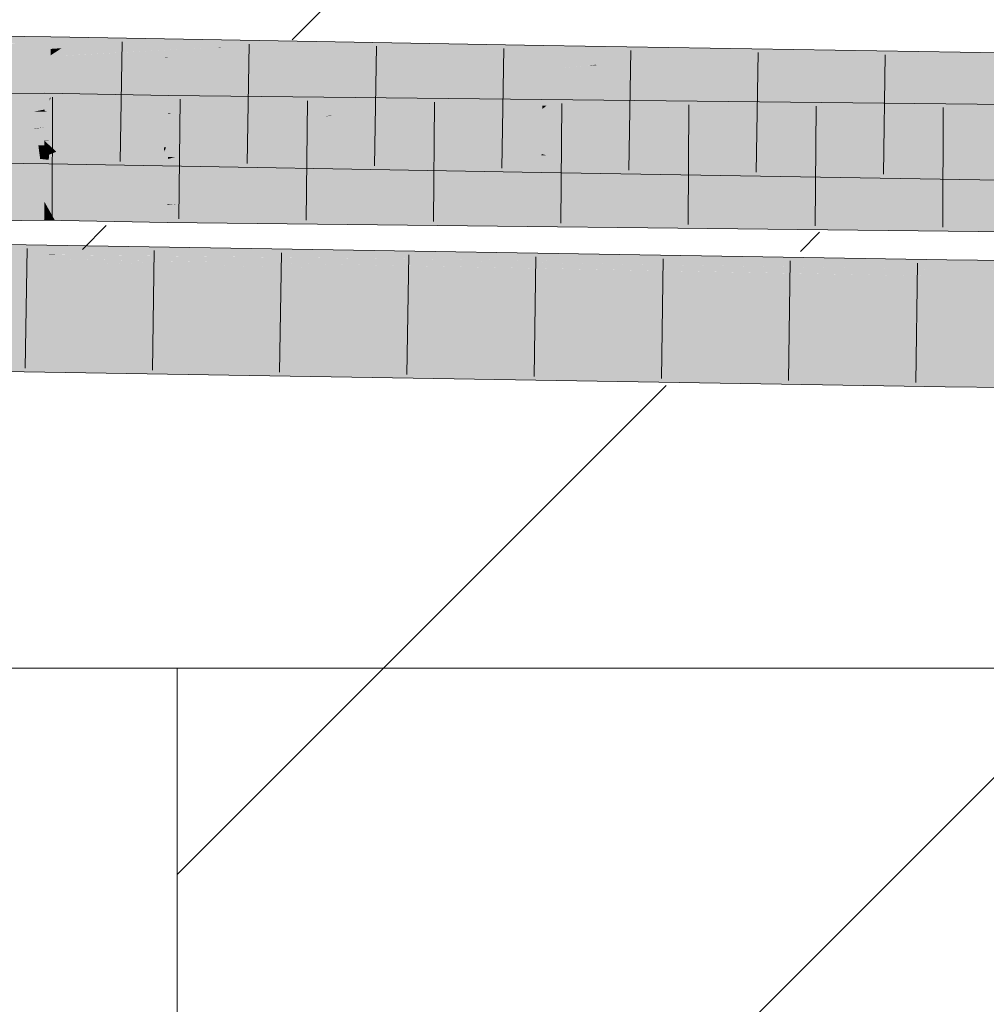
# Model space of a CAD drawing. Extents: x -620 to 300, y 62 to 1107.
# Tile 198 of 256: x 213.6 to 215.5, y 723.04 to 724.97. Entities that reach past the tile are written whole.
import ezdxf
from ezdxf.lldxf.tags import DXFTag

# ---------------------------------------------------------------- set-up
doc = ezdxf.new("R2010")
doc.units = 0
doc.layers.get('0').update_dxf_attribs({"lineweight": 35})
doc.layers.add('E_Detail_Linie_Text_Bem', color=7, linetype='Continuous', lineweight=13)
for name, color, linetype, lineweight, true_color in [('E_Detail_Wandschraffur', 7, 'Continuous', 5, 0xc0c0c0), ('E_Leerrohr 25-A06G9G0X8I', 7, 'Continuous', 9, 0xff8000), ('E_Leerrohr 25-Shading', 7, 'Continuous', 9, 0xff8000)]:
    doc.layers.add(name, color=color, linetype=linetype, lineweight=lineweight, true_color=true_color)
tags = doc.linetypes.add('fein_strichliert', pattern=[4, 1, -2, 1]).pattern_tags.tags
tags[8:9] = [DXFTag(74, 4), DXFTag(75, 0), DXFTag(340, '0'), DXFTag(46, 0.0), DXFTag(50, 0.0), DXFTag(44, 0.0), DXFTag(45, 0.0)]
tags[6:7] = [DXFTag(74, 4), DXFTag(75, 0), DXFTag(340, '0'), DXFTag(46, 0.0), DXFTag(50, 0.0), DXFTag(44, 0.0), DXFTag(45, 0.0)]
tags[4:5] = [DXFTag(74, 4), DXFTag(75, 0), DXFTag(340, '0'), DXFTag(46, 0.0), DXFTag(50, 0.0), DXFTag(44, 0.0), DXFTag(45, 0.0)]

# ---------------------------------------------------------------- blocks, each defined once
blk = doc.blocks.new('Shading-A06G9FMP8I', base_point=(188.1987, 722.6844))
at = {"layer": 'E_Leerrohr 25-Shading', "color": 43, "true_color": 0xd7ab7f}
for points in [[(213.6628, 724.9352), (213.5184, 724.9062), (213.6625, 724.9171)], [(213.5393, 724.9426), (213.522, 724.9221), (213.6629, 724.941), (213.6628, 724.9352)], [(213.5221, 724.907), (213.6628, 724.9352), (213.5925, 724.9287)], [(213.6628, 724.9352), (213.6625, 724.9171), (213.717, 724.9401), (213.6842, 724.9186)], [(213.717, 724.9401), (213.6629, 724.941), (213.6628, 724.9352)], [(213.717, 724.9401), (213.6842, 724.9186), (213.9321, 724.9363)], [(214.1951, 724.9318), (213.9321, 724.9363), (213.7543, 724.9191), (213.7814, 724.9256)], [(214.1951, 724.9318), (213.7543, 724.9191), (213.9896, 724.9204)], [(213.9958, 724.9205), (214.1951, 724.9318), (213.9981, 724.9209)], [(213.9958, 724.9205), (214.436, 724.9252), (214.1951, 724.9318), (214.4516, 724.9272)], [(213.5184, 724.9062), (213.6623, 724.9044), (213.6625, 724.9171)], [(213.69, 724.9039), (213.6842, 724.9186), (213.6623, 724.9044)], [(213.6625, 724.9171), (213.6623, 724.9044), (213.6842, 724.9186)], [(213.7814, 724.9256), (213.6842, 724.9186), (213.7543, 724.9191)], [(213.69, 724.9039), (213.6918, 724.9041), (213.6842, 724.9186), (213.7543, 724.9191)], [(213.9958, 724.9205), (213.9896, 724.9204), (213.8894, 724.9005), (213.69, 724.9039)], [(213.6918, 724.9041), (213.9896, 724.9204), (213.7543, 724.9191)], [(213.8894, 724.9005), (214.4192, 724.9229), (213.9958, 724.9205)], [(213.8894, 724.9005), (213.8928, 724.9004), (214.4192, 724.9229), (214.4088, 724.9215)], [(214.4088, 724.9215), (213.8928, 724.9004), (214.3645, 724.9156)], [(214.3645, 724.9156), (213.8928, 724.9004), (214.2101, 724.8948)], [(213.9981, 724.9209), (213.9896, 724.9204), (213.9958, 724.9205)], [(214.436, 724.9252), (213.9958, 724.9205), (214.4192, 724.9229)], [(214.6306, 724.9241), (214.3645, 724.9156), (214.2119, 724.8948), (214.2101, 724.8948)], [(214.6306, 724.9241), (214.2119, 724.8948), (214.6302, 724.9058)], [(214.4466, 724.9231), (214.4088, 724.9215), (214.6306, 724.9241), (214.3645, 724.9156)], [(214.4088, 724.9215), (214.4466, 724.9231), (214.4192, 724.9229)], [(214.4466, 724.9231), (214.5198, 724.9261), (214.4192, 724.9229), (214.436, 724.9252)], [(214.436, 724.9252), (214.5198, 724.9261), (214.4516, 724.9272)], [(214.4466, 724.9231), (214.6306, 724.9241), (214.5198, 724.9261)], [(214.6299, 724.8875), (215.0507, 724.9173), (214.6302, 724.9058)], [(215.0792, 724.9161), (215.0507, 724.9173), (214.7316, 724.8859), (214.6299, 724.8875)], [(215.0507, 724.9173), (214.6306, 724.9241), (214.6302, 724.9058)], [(215.5309, 724.8964), (215.0792, 724.9161), (214.7406, 724.8857), (214.7316, 724.8859)], [(215.0867, 724.9167), (215.0507, 724.9173), (215.0792, 724.9161)], [(215.5311, 724.9095), (215.0867, 724.9167), (215.5309, 724.8964), (215.0792, 724.9161)], [(214.2119, 724.8948), (214.6299, 724.8875), (214.6302, 724.9058)], [(214.7406, 724.8857), (215.5306, 724.8729), (215.5309, 724.8964)], [(213.6206, 724.8276), (213.4321, 724.81), (213.548, 724.8089), (213.4175, 724.7959)], [(213.5993, 724.8296), (213.4321, 724.81), (213.6303, 724.8301), (213.6206, 724.8276)], [(213.6506, 724.8191), (213.4786, 724.7913), (213.6506, 724.8055)], [(213.481, 724.7916), (213.6506, 724.8191), (213.548, 724.8089)], [(213.6506, 724.8191), (213.6506, 724.8304), (213.548, 724.8089), (213.6206, 724.8276)], [(213.6206, 724.8276), (213.6506, 724.8304), (213.6303, 724.8301)], [(213.7778, 724.8281), (213.6506, 724.8304), (213.6506, 724.8191)], [(213.6506, 724.8191), (213.6506, 724.8055), (213.7778, 724.8281), (213.7051, 724.8085)], [(213.8942, 724.8187), (213.7051, 724.8085), (213.894, 724.8046), (213.6553, 724.795)], [(213.8076, 724.8275), (213.7778, 724.8281), (213.7065, 724.8085), (213.7051, 724.8085)], [(213.8943, 724.8259), (213.8076, 724.8275), (213.8942, 724.8187), (213.7065, 724.8085)], [(213.8942, 724.8187), (213.894, 724.8046), (213.9946, 724.8248), (213.9439, 724.8069)], [(213.9946, 724.8248), (213.8943, 724.8259), (213.8942, 724.8187)], [(214.0969, 724.8237), (213.9946, 724.8248), (213.991, 724.8091), (213.9439, 724.8069)], [(213.9741, 724.8068), (214.2643, 724.8219), (213.991, 724.8091)], [(213.9741, 724.8068), (214.5303, 724.8146), (214.2643, 724.8219), (214.574, 724.8185)], [(214.3381, 724.8053), (214.4754, 724.8097), (213.9741, 724.8068), (214.5303, 724.8146)], [(214.2643, 724.8219), (214.0969, 724.8237), (213.991, 724.8091)], [(215.4743, 724.8087), (214.7067, 724.817), (214.4226, 724.8049), (214.4754, 724.8097)], [(214.4754, 724.8097), (214.7067, 724.817), (214.5303, 724.8146)], [(214.5303, 724.8146), (214.7067, 724.817), (214.574, 724.8185)], [(213.6506, 724.798), (213.6506, 724.8055), (213.628, 724.7935), (213.4786, 724.7913)], [(213.6505, 724.7949), (213.6506, 724.798), (213.6306, 724.7935), (213.628, 724.7935)], [(213.6306, 724.7935), (213.6505, 724.7938), (213.6505, 724.7949)], [(213.6553, 724.795), (213.7028, 724.8079), (213.6505, 724.7949), (213.6506, 724.798)], [(213.894, 724.8046), (213.6553, 724.795), (213.8524, 724.7901), (213.6505, 724.7938)], [(213.6505, 724.7949), (213.6505, 724.7938), (213.6553, 724.795)], [(213.7028, 724.8079), (213.7051, 724.8085), (213.6506, 724.798), (213.6506, 724.8055)], [(213.8939, 724.7911), (213.8939, 724.7958), (213.8524, 724.7901), (213.8532, 724.7903)], [(213.8939, 724.7958), (213.894, 724.8046), (213.8532, 724.7903)], [(214.3381, 724.8053), (213.8938, 724.7893), (214.4226, 724.8049), (214.2568, 724.7901)], [(213.8938, 724.7893), (214.3381, 724.8053), (213.8995, 724.7913)], [(213.924, 724.7999), (213.9439, 724.8069), (213.8939, 724.7958), (213.894, 724.8046)], [(213.8995, 724.7913), (213.924, 724.7999), (213.8939, 724.7911), (213.8939, 724.7958)], [(213.8995, 724.7913), (214.3381, 724.8053), (213.924, 724.7999), (213.9741, 724.8068)], [(213.9741, 724.8068), (213.9439, 724.8069), (213.924, 724.7999)], [(213.991, 724.8091), (213.9439, 724.8069), (213.9741, 724.8068)], [(214.2568, 724.7901), (214.479, 724.7906), (214.4226, 724.8049), (215.1098, 724.802)], [(214.4754, 724.8097), (214.3381, 724.8053), (214.4226, 724.8049)], [(215.4743, 724.8087), (214.4226, 724.8049), (215.1098, 724.802)], [(215.1098, 724.802), (214.479, 724.7906), (215.7982, 724.7991), (215.6472, 724.7931)], [(215.4743, 724.8087), (215.1098, 724.802), (215.9159, 724.8038), (215.7982, 724.7991)], [(216.6903, 724.7953), (215.5979, 724.7911), (215.198, 724.775), (215.1956, 724.7751)], [(216.6903, 724.7953), (215.198, 724.775), (216.6903, 724.7809)], [(213.8524, 724.7901), (213.8938, 724.7893), (213.8939, 724.7911)], [(213.8939, 724.7911), (213.8938, 724.7893), (213.8995, 724.7913)], [(214.2568, 724.7901), (213.8938, 724.7893), (214.2095, 724.7859)], [(214.2156, 724.7858), (214.479, 724.7906), (214.2095, 724.7859), (214.2568, 724.7901)], [(214.479, 724.7906), (214.2156, 724.7858), (215.6472, 724.7931), (215.5979, 724.7911)], [(215.5979, 724.7911), (214.2156, 724.7858), (215.1956, 724.7751)], [(215.198, 724.775), (216.6903, 724.7587), (216.6903, 724.7809)], [(213.5157, 724.7263), (213.6401, 724.7148), (213.509, 724.7296), (213.64, 724.7151)], [(213.509, 724.7296), (213.64, 724.7151), (213.6383, 724.728)], [(213.6401, 724.7148), (213.5157, 724.7263), (213.6419, 724.701), (213.5446, 724.7117)], [(213.64, 724.7151), (213.6392, 724.7279), (213.6383, 724.728)], [(213.64, 724.7151), (213.6591, 724.713), (213.6392, 724.7279), (213.6593, 724.7264)], [(213.6593, 724.7264), (213.6593, 724.7277), (213.6392, 724.7279)], [(213.6591, 724.713), (213.6992, 724.7091), (213.6593, 724.7264), (213.6625, 724.7262)], [(213.6625, 724.7262), (213.6593, 724.7277), (213.6593, 724.7264)], [(213.8852, 724.7238), (213.6593, 724.7277), (213.8858, 724.7151)], [(213.8858, 724.7151), (213.6593, 724.7277), (213.8863, 724.7086), (213.6625, 724.7262)], [(213.8863, 724.7086), (213.6625, 724.7262), (213.8877, 724.6906), (213.6992, 724.7091)], [(213.8858, 724.7151), (213.8892, 724.7236), (213.8852, 724.7238)], [(213.8858, 724.7151), (214.5114, 724.6851), (213.8892, 724.7236), (214.5114, 724.6865)], [(213.8892, 724.7236), (214.5114, 724.6865), (214.5106, 724.7128)], [(213.5446, 724.7117), (213.5839, 724.692), (213.6589, 724.6992), (213.6587, 724.691)], [(213.6401, 724.7148), (213.6591, 724.713), (213.64, 724.7151)], [(213.6591, 724.713), (213.6401, 724.7148), (213.6589, 724.6992), (213.6419, 724.701)], [(213.6587, 724.691), (213.741, 724.6896), (213.6589, 724.6992)], [(213.6589, 724.6992), (213.741, 724.6896), (213.6591, 724.713), (213.6992, 724.7091)], [(213.8877, 724.6906), (213.6992, 724.7091), (213.8879, 724.6871), (213.741, 724.6896)], [(214.5114, 724.6851), (213.8858, 724.7151), (214.5116, 724.6805)], [(213.8863, 724.7086), (214.5116, 724.6805), (213.8858, 724.7151)], [(214.2396, 724.6809), (213.8863, 724.7086), (213.9318, 724.6863), (213.8877, 724.6906)], [(213.8863, 724.7086), (214.2396, 724.6809), (214.5116, 724.6805), (214.5117, 724.6761)], [(214.5114, 724.6865), (214.512, 724.7128), (214.5106, 724.7128)], [(214.5114, 724.6865), (214.6264, 724.6796), (214.512, 724.7128), (214.6269, 724.7082)], [(214.6269, 724.7082), (214.627, 724.7108), (214.512, 724.7128)], [(214.6264, 724.6796), (214.7567, 724.6721), (214.6269, 724.7082), (214.6368, 724.7078)], [(214.6368, 724.7078), (214.627, 724.7108), (214.6269, 724.7082)], [(214.627, 724.7108), (214.6368, 724.7078), (215.528, 724.6961), (215.5276, 724.6736)], [(214.6368, 724.7078), (214.7567, 724.6721), (215.5276, 724.6736), (215.5274, 724.6595)], [(213.9318, 724.6863), (213.8877, 724.6906), (213.8879, 724.6871)], [(214.5114, 724.6851), (214.6264, 724.6796), (214.5114, 724.6865)], [(214.6263, 724.6742), (214.6264, 724.6796), (214.5116, 724.6805), (214.5114, 724.6851)], [(214.5117, 724.6761), (214.6263, 724.6742), (214.5116, 724.6805)], [(214.6263, 724.6742), (214.7567, 724.6721), (214.6264, 724.6796)], [(213.6501, 724.6133), (213.6501, 724.617), (213.4207, 724.6137)], [(213.4352, 724.6092), (213.6501, 724.6046), (213.4207, 724.6137), (213.6501, 724.6133)], [(213.6501, 724.5944), (213.6501, 724.6046), (213.4574, 724.6023), (213.4352, 724.6092)], [(213.4574, 724.6023), (213.4915, 724.5916), (213.6501, 724.5944), (213.6501, 724.582)], [(213.6782, 724.6122), (213.6501, 724.617), (213.6522, 724.6133)], [(213.6522, 724.6133), (213.6501, 724.617), (213.6501, 724.6133)], [(213.6782, 724.6122), (213.8917, 724.6035), (213.6501, 724.617), (213.8918, 724.6109)], [(213.8918, 724.6109), (213.8918, 724.6125), (213.6501, 724.617)], [(213.6501, 724.6046), (213.6574, 724.6041), (213.6501, 724.6133), (213.6522, 724.6133)], [(213.6501, 724.5944), (213.6635, 724.5934), (213.6501, 724.6046), (213.6574, 724.6041)], [(213.6574, 724.6041), (213.7639, 724.5977), (213.6522, 724.6133), (213.6782, 724.6122)], [(213.8914, 724.5759), (213.7639, 724.5977), (213.6635, 724.5934), (213.6574, 724.6041)], [(213.8915, 724.5899), (213.8917, 724.6035), (213.7639, 724.5977), (213.6782, 724.6122)], [(213.8915, 724.5899), (214.2322, 724.5722), (213.8917, 724.6035), (213.9965, 724.6002)], [(213.8917, 724.6035), (213.9965, 724.6002), (213.8918, 724.6109), (213.9078, 724.6107)], [(214.1001, 724.6075), (213.8918, 724.6125), (213.9078, 724.6107)], [(216.6902, 724.5819), (213.8918, 724.6125), (216.6902, 724.5657), (214.1001, 724.6075)], [(213.9078, 724.6107), (213.8918, 724.6125), (213.8918, 724.6109)], [(216.6902, 724.5453), (214.1001, 724.6075), (213.9965, 724.6002), (213.9078, 724.6107)], [(214.1001, 724.6075), (216.6902, 724.5453), (216.6902, 724.5657)], [(213.4915, 724.5916), (213.5329, 724.5787), (213.6501, 724.582), (213.6501, 724.5804)], [(213.6501, 724.582), (213.671, 724.58), (213.6501, 724.5944), (213.6635, 724.5934)], [(213.6501, 724.5804), (213.671, 724.58), (213.6501, 724.582)], [(213.6635, 724.5934), (213.671, 724.58), (213.8801, 724.5762)], [(213.8914, 724.5759), (213.6635, 724.5934), (213.8801, 724.5762)], [(213.7639, 724.5977), (213.8914, 724.5759), (213.8915, 724.5899)], [(213.8914, 724.5759), (214.2322, 724.5722), (213.8915, 724.5899)], [(213.9965, 724.6002), (214.2322, 724.5722), (215.2049, 724.5616)], [(216.6902, 724.5453), (213.9965, 724.6002), (215.2049, 724.5616)], [(213.5744, 724.5264), (213.5743, 724.5205), (213.7235, 724.5305), (213.6865, 724.522)], [(213.7235, 724.5305), (213.5745, 724.533), (213.5744, 724.5264)], [(213.7235, 724.5305), (213.6865, 724.522), (213.9904, 724.5262)], [(213.9904, 724.5262), (213.6865, 724.522), (214.69, 724.5148), (214.3217, 724.5151)], [(213.5741, 724.5065), (213.5739, 724.4963), (213.6148, 724.5057)], [(213.9362, 724.4993), (213.6148, 724.5057), (213.8659, 724.4974), (213.5739, 724.4963)], [(213.6362, 724.5106), (213.6468, 724.513), (213.5741, 724.5071), (213.5742, 724.5139)], [(213.6148, 724.5057), (213.6362, 724.5106), (213.5741, 724.5065), (213.5741, 724.5071)], [(213.6865, 724.522), (213.5743, 724.5205), (213.6576, 724.5154), (213.5742, 724.5155)], [(213.6576, 724.5154), (213.5742, 724.5155), (213.6468, 724.513), (213.5742, 724.5139)], [(214.0108, 724.4979), (213.6665, 724.5122), (213.6148, 724.5057), (213.6362, 724.5106)], [(213.6665, 724.5122), (213.6493, 724.5129), (213.6362, 724.5106), (213.6468, 724.513)], [(214.7169, 724.5004), (213.6576, 724.5154), (213.6468, 724.513)], [(213.6493, 724.5129), (213.8892, 724.509), (214.7169, 724.5004), (214.4955, 724.4996)], [(213.6725, 724.5126), (213.6493, 724.5129), (213.6665, 724.5122)], [(214.3217, 724.5151), (213.6865, 724.522), (213.6576, 724.5154)], [(214.7169, 724.5004), (215.4236, 724.5029), (213.6576, 724.5154), (214.3217, 724.5151)], [(214.463, 724.4995), (213.6725, 724.5126), (214.0108, 724.4979), (213.6665, 724.5122)], [(213.8892, 724.509), (214.463, 724.4995), (214.4955, 724.4996)], [(214.3217, 724.5151), (215.4236, 724.5029), (214.69, 724.5148)], [(213.8659, 724.4974), (213.5739, 724.4963), (213.7359, 724.4937)], [(213.7359, 724.4937), (214.2796, 724.4861), (213.7755, 724.4948)], [(213.7359, 724.4937), (214.8237, 724.4761), (214.2796, 724.4861), (214.8589, 724.4761)], [(213.7755, 724.4948), (214.0886, 724.4894), (213.8659, 724.4974), (214.1336, 724.4901)], [(214.0108, 724.4979), (213.9362, 724.4993), (213.8659, 724.4974)], [(213.8659, 724.4974), (214.1336, 724.4901), (214.0108, 724.4979), (214.2895, 724.4924)], [(215.4233, 724.4807), (214.463, 724.4995), (215.4231, 724.4702), (214.0108, 724.4979)], [(214.0886, 724.4894), (214.2796, 724.4861), (214.1336, 724.4901)], [(214.2895, 724.4924), (214.1336, 724.4901), (214.9882, 724.4762), (214.2796, 724.4861)], [(214.2796, 724.4861), (214.8589, 724.4761), (214.9882, 724.4762)], [(214.2895, 724.4924), (214.9882, 724.4762), (215.1086, 724.4763)], [(214.463, 724.4995), (215.4233, 724.4836), (214.4955, 724.4996), (215.4233, 724.4853)], [(214.463, 724.4995), (215.4233, 724.4807), (214.975, 724.491)], [(215.4233, 724.4853), (215.4234, 724.4921), (214.4955, 724.4996), (214.7169, 724.5004)], [(215.4234, 724.4921), (215.4236, 724.5029), (214.7169, 724.5004)], [(215.4233, 724.4807), (215.4233, 724.4836), (214.975, 724.491)], [(217.0219, 724.4688), (217.0219, 724.4804), (215.4233, 724.4853), (215.4234, 724.4921)], [(217.0219, 724.4688), (215.4233, 724.4853), (216.6905, 724.4713)], [(216.715, 724.471), (215.4233, 724.4853), (217.0218, 724.4643), (215.4233, 724.4836)], [(217.0219, 724.4804), (217.0219, 724.4853), (215.4234, 724.4921), (215.4236, 724.5029)], [(214.8237, 724.4761), (215.4231, 724.4664), (214.8589, 724.4761)], [(214.8589, 724.4761), (215.4231, 724.4664), (214.9882, 724.4762), (215.4231, 724.4702)], [(214.9882, 724.4762), (215.4231, 724.4702), (215.1086, 724.4763)], [(217.0218, 724.4537), (215.4233, 724.4807), (217.0217, 724.4487), (215.4231, 724.4702)], [(215.4231, 724.4702), (215.4231, 724.4664), (217.0217, 724.4487)], [(217.0218, 724.4643), (215.4233, 724.4836), (217.0218, 724.4537), (215.4233, 724.4807)], [(214.9312, 724.2975), (213.5711, 724.3196), (213.571, 724.3093)], [(213.5707, 724.291), (214.9312, 724.2975), (213.571, 724.3093)], [(214.9312, 724.2975), (213.5707, 724.291), (213.9727, 724.2884)], [(214.9312, 724.2975), (213.9727, 724.2884), (215.4206, 724.2896), (215.4205, 724.2792)], [(213.5706, 724.283), (215.4201, 724.253), (213.5707, 724.291), (215.4205, 724.2792)], [(215.4201, 724.253), (216.5649, 724.2769), (215.4205, 724.2792)], [(215.4201, 724.253), (217.0206, 724.2353), (216.5649, 724.2769), (217.0208, 724.2719)], [(216.5649, 724.2769), (215.4206, 724.2896), (215.4205, 724.2792)]]:
    blk.add_solid(points, dxfattribs=at)
at = {"layer": 'E_Leerrohr 25-Shading', "color": 31, "true_color": 0xfabd7f}
for points in [[(213.6622, 724.8972), (213.5135, 724.8611), (213.6615, 724.8571), (213.51, 724.8284)], [(213.5184, 724.9062), (213.5135, 724.8611), (213.6623, 724.9044), (213.6622, 724.8972)], [(213.6622, 724.8972), (213.6615, 724.8571), (213.69, 724.9039), (213.6753, 724.8597)], [(213.69, 724.9039), (213.6623, 724.9044), (213.6622, 724.8972)], [(213.8894, 724.9005), (213.69, 724.9039), (213.8849, 724.8989), (213.6753, 724.8597)], [(213.8928, 724.9004), (213.6753, 724.8597), (214.2119, 724.8948), (214.0258, 724.8699)], [(213.8928, 724.9004), (213.8894, 724.9005), (213.8849, 724.8989)], [(214.0258, 724.8699), (214.6299, 724.8875), (214.2119, 724.8948)], [(214.6297, 724.8762), (214.6299, 724.8875), (213.8826, 724.8122), (213.6608, 724.816)], [(214.6299, 724.8875), (214.0258, 724.8699), (213.6608, 724.816), (213.6626, 724.8212)], [(213.8826, 724.8122), (214.5094, 724.8012), (214.6297, 724.8762), (214.6286, 724.8056)], [(214.6297, 724.8762), (214.6286, 724.8056), (214.7406, 724.8857), (214.6372, 724.8059)], [(214.6297, 724.8762), (214.7191, 724.8839), (214.6299, 724.8875), (214.7316, 724.8859)], [(214.7406, 724.8857), (214.6372, 724.8059), (215.5306, 724.8729), (215.5301, 724.8391)], [(214.7191, 724.8839), (214.7406, 724.8857), (214.7316, 724.8859)], [(213.6615, 724.8571), (213.51, 724.8284), (213.6275, 724.8165), (213.5089, 724.8179)], [(213.6615, 724.8571), (213.6275, 724.8165), (213.6609, 724.821)], [(213.6753, 724.8597), (213.6615, 724.8571), (213.6626, 724.8212), (213.6609, 724.821)], [(214.0258, 724.8699), (213.6753, 724.8597), (213.6626, 724.8212)], [(214.6372, 724.8059), (214.6284, 724.7991), (215.5301, 724.8391), (215.5293, 724.7845)], [(213.5089, 724.8179), (213.5089, 724.7826), (213.6275, 724.8165), (213.6318, 724.7839)], [(213.6275, 724.8165), (213.6608, 724.816), (213.6609, 724.821)], [(213.6275, 724.8165), (213.6317, 724.7844), (213.6608, 724.816), (213.6603, 724.7839)], [(213.6608, 724.816), (213.6603, 724.7839), (213.8826, 724.8122), (213.885, 724.7798)], [(213.6609, 724.821), (213.6608, 724.816), (213.6626, 724.8212)], [(214.5094, 724.8012), (213.8826, 724.8122), (214.5095, 724.7996), (213.8828, 724.8092)], [(214.5095, 724.7996), (213.8828, 724.8092), (214.5103, 724.7723), (213.885, 724.7798)], [(214.5094, 724.8012), (214.6284, 724.7991), (214.6286, 724.8056)], [(214.6282, 724.7842), (214.6284, 724.7991), (214.5099, 724.7853), (214.5094, 724.8012)], [(215.5291, 724.7764), (215.5293, 724.7845), (214.6282, 724.7842), (214.6284, 724.7991)], [(214.6286, 724.8056), (214.6284, 724.7991), (214.6372, 724.8059)], [(213.6306, 724.7935), (213.4786, 724.7913), (213.4662, 724.7599), (213.4566, 724.7598)], [(213.6306, 724.7935), (213.4693, 724.7606), (213.6505, 724.7938), (213.4707, 724.7606)], [(213.6299, 724.7607), (213.6505, 724.7631), (213.4707, 724.7606), (213.6505, 724.7938)], [(213.5089, 724.7826), (213.509, 724.7296), (213.6318, 724.7839), (213.6392, 724.7279)], [(213.6603, 724.7839), (213.6317, 724.7844), (213.6599, 724.7608), (213.6348, 724.7607)], [(213.8524, 724.7901), (213.6505, 724.7938), (213.6505, 724.7631)], [(213.7402, 724.7592), (213.8524, 724.7901), (213.6505, 724.7608), (213.6505, 724.7631)], [(213.885, 724.7798), (213.6603, 724.7839), (213.8864, 724.7604), (213.6599, 724.7608)], [(213.7772, 724.7585), (213.8524, 724.7901), (213.7402, 724.7592)], [(213.8938, 724.7893), (213.8524, 724.7901), (213.8867, 724.7566), (213.7772, 724.7585)], [(214.5103, 724.7723), (213.885, 724.7798), (214.511, 724.7454), (213.8867, 724.7566)], [(213.8938, 724.7893), (213.8867, 724.7566), (213.8935, 724.7571)], [(214.2156, 724.7858), (213.8935, 724.7571), (214.0084, 724.7313), (213.8932, 724.7332)], [(213.8938, 724.7893), (213.8935, 724.7571), (214.1895, 724.7834)], [(213.8938, 724.7893), (214.1895, 724.7834), (214.2095, 724.7859), (214.2011, 724.7845)], [(214.511, 724.7477), (215.198, 724.775), (214.0932, 724.7536), (214.2156, 724.7858)], [(214.2011, 724.7845), (214.2156, 724.7858), (214.2095, 724.7859)], [(215.198, 724.775), (214.4439, 724.745), (216.6903, 724.7587), (214.444, 724.7323)], [(214.6278, 724.7594), (214.6282, 724.7842), (214.5106, 724.7596), (214.5099, 724.7853)], [(214.6278, 724.7594), (215.5289, 724.7586), (214.6282, 724.7842), (215.5291, 724.7764)], [(213.4423, 724.7393), (213.6299, 724.7607), (213.4552, 724.7578), (213.4707, 724.7606)], [(213.489, 724.7388), (213.6348, 724.7607), (213.4423, 724.7393), (213.6299, 724.7607)], [(213.6504, 724.7375), (213.6505, 724.7631), (213.4932, 724.7395)], [(213.6348, 724.7607), (213.6505, 724.7631), (213.6299, 724.7607)], [(213.6348, 724.7607), (213.6392, 724.7279), (213.6599, 724.7608), (213.6593, 724.7277)], [(213.6606, 724.7373), (213.7402, 724.7592), (213.6504, 724.7375), (213.6505, 724.7608)], [(213.6599, 724.7608), (213.6593, 724.7277), (213.8864, 724.7604), (213.8892, 724.7236)], [(213.7433, 724.7443), (213.7772, 724.7585), (213.6606, 724.7373), (213.7402, 724.7592)], [(213.8932, 724.7332), (213.8935, 724.7571), (213.7239, 724.7362), (213.7433, 724.7443)], [(213.7772, 724.7585), (213.7433, 724.7443), (213.8867, 724.7566)], [(213.8867, 724.7566), (213.8892, 724.7236), (214.511, 724.7454), (214.512, 724.7128)], [(216.6902, 724.7097), (216.6903, 724.7587), (214.4441, 724.7058), (214.444, 724.7323)], [(214.5106, 724.7596), (214.5109, 724.7487), (214.6278, 724.7594), (214.6276, 724.7488)], [(214.6276, 724.7488), (215.5288, 724.7504), (214.6278, 724.7594), (215.5289, 724.7586)], [(213.6504, 724.7365), (213.4242, 724.7134), (213.6504, 724.7143), (213.4162, 724.702)], [(213.6504, 724.7365), (213.4365, 724.731), (213.4242, 724.7134)], [(213.6504, 724.7365), (213.6504, 724.7375), (213.4365, 724.731), (213.4932, 724.7395)], [(213.6504, 724.7375), (213.6504, 724.7365), (213.6606, 724.7373)], [(213.6737, 724.7151), (213.7239, 724.7362), (213.6504, 724.7365), (213.6606, 724.7373)], [(213.6737, 724.7151), (213.6504, 724.7365), (213.6504, 724.7143)], [(213.7239, 724.7362), (213.7433, 724.7443), (213.6606, 724.7373)], [(213.8931, 724.7231), (213.8932, 724.7332), (213.6737, 724.7151), (213.7239, 724.7362)], [(214.4439, 724.745), (213.9921, 724.727), (214.444, 724.7323)], [(214.0731, 724.7302), (214.511, 724.7477), (214.0084, 724.7313), (214.0932, 724.7536)], [(214.6276, 724.7488), (214.5109, 724.7487), (214.6275, 724.746), (214.511, 724.7477)], [(214.511, 724.7477), (214.512, 724.7128), (214.6275, 724.746), (214.627, 724.7108)], [(214.6275, 724.746), (214.627, 724.7108), (215.5285, 724.7338), (215.528, 724.6961)], [(214.6276, 724.7488), (214.6275, 724.746), (215.5288, 724.7504), (215.5285, 724.7338)], [(213.8931, 724.7231), (213.6737, 724.7151), (213.8929, 724.7049), (213.6503, 724.7054)], [(213.9921, 724.727), (213.8931, 724.7231), (213.908, 724.7049), (213.8929, 724.7049)], [(213.8932, 724.7332), (213.8931, 724.7231), (214.0084, 724.7313), (213.9921, 724.727)], [(214.444, 724.7323), (213.9921, 724.727), (214.4441, 724.7058), (213.908, 724.7049)], [(214.0084, 724.7313), (213.9921, 724.727), (214.0731, 724.7302)], [(213.4162, 724.702), (213.6503, 724.7054), (213.6504, 724.7143)], [(213.6501, 724.617), (213.6503, 724.7054), (213.4207, 724.6137), (213.4162, 724.702)], [(213.8918, 724.6125), (213.8928, 724.7009), (213.6501, 724.617), (213.6503, 724.7054)], [(213.6504, 724.7143), (213.6503, 724.7054), (213.6737, 724.7151)], [(213.6503, 724.7054), (213.8928, 724.7009), (213.8929, 724.7049)], [(216.6902, 724.5819), (216.6902, 724.6703), (213.8918, 724.6125), (213.8928, 724.7009)], [(214.281, 724.7056), (213.908, 724.7049), (214.281, 724.6967), (213.8928, 724.7009)], [(213.8929, 724.7049), (213.8928, 724.7009), (213.908, 724.7049)], [(215.2975, 724.6855), (215.2973, 724.7073), (214.281, 724.6967), (214.281, 724.7056)], [(216.6902, 724.7097), (215.2973, 724.7073), (216.6902, 724.6703), (215.2975, 724.6855)], [(213.5735, 724.4713), (213.5728, 724.4232), (213.7359, 724.4937), (213.6041, 724.4246)], [(213.7359, 724.4937), (213.5739, 724.4963), (213.5735, 724.4713)], [(213.7359, 724.4937), (213.6041, 724.4246), (214.8237, 724.4761)], [(213.6041, 724.4246), (213.5725, 724.408), (215.4231, 724.4664), (215.4219, 724.378)], [(213.6041, 724.4246), (215.4231, 724.4664), (214.8237, 724.4761)], [(217.0213, 724.3603), (217.0217, 724.4487), (215.4219, 724.378), (215.4231, 724.4664)], [(215.4219, 724.378), (213.5725, 724.408), (213.5724, 724.4032)], [(213.5728, 724.4232), (213.5725, 724.408), (213.6041, 724.4246)], [(215.1899, 724.3707), (215.4219, 724.378), (213.5721, 724.3834), (213.5724, 724.4032)], [(213.5721, 724.3834), (213.5715, 724.3425), (215.1899, 724.3707), (214.308, 724.3428)], [(215.4214, 724.3433), (215.4217, 724.3688), (214.308, 724.3428), (215.1899, 724.3707)], [(215.4217, 724.3688), (215.4219, 724.378), (215.1899, 724.3707)], [(216.7246, 724.3472), (217.0213, 724.3603), (215.4214, 724.3433), (215.4217, 724.3688)], [(217.0213, 724.3603), (215.4219, 724.378), (215.4217, 724.3688)], [(213.5715, 724.3425), (213.5711, 724.3196), (214.308, 724.3428)], [(214.308, 724.3428), (213.5711, 724.3196), (215.4208, 724.3022), (214.9312, 724.2975)], [(214.308, 724.3428), (215.4208, 724.3022), (215.4214, 724.3433)], [(215.4214, 724.3433), (215.4208, 724.3022), (216.7246, 724.3472), (215.8127, 724.3069)], [(214.9312, 724.2975), (215.4206, 724.2896), (215.4208, 724.3022)], [(215.8127, 724.3069), (215.4206, 724.2896), (217.0208, 724.286), (216.5649, 724.2769)], [(215.4208, 724.3022), (215.4206, 724.2896), (215.8127, 724.3069)]]:
    blk.add_solid(points, dxfattribs=at)
blk = doc.blocks.new('Referenz-A06G9G0Z8I')
at = {"layer": 'E_Detail_Linie_Text_Bem', "linetype": 'Continuous', "ltscale": 0.13}
for p, q in [((218.1341, 723.7001), (206.3341, 723.7001)), ((216.4112, 723.7001), (213.9112, 723.7001)), ((213.9112, 723.7001), (213.9112, 683.7001))]:
    blk.add_line(p, q, dxfattribs=at)
at = {"layer": 'E_Detail_Wandschraffur', "linetype": 'fein_strichliert', "ltscale": 0.13}
for p, q in [((214.137, 724.9351), (215.402, 726.2001)), ((213.725, 724.523), (213.7719, 724.57)), ((213.9112, 721.8808), (215.7305, 723.7001))]:
    blk.add_line(p, q, dxfattribs=at)
at = {"layer": 'E_Detail_Wandschraffur', "linetype": 'ByBlock', "ltscale": 0.13}
for p, q in [((215.1355, 724.5193), (215.1728, 724.5567)), ((214.3162, 723.7001), (214.8717, 724.2555)), ((213.9112, 723.295), (214.3162, 723.7001))]:
    blk.add_line(p, q, dxfattribs=at)
at = {"layer": 'E_Leerrohr 25-A06G9G0X8I', "linetype": 'Continuous', "ltscale": 0.13}
for p, q in [((213.6629, 724.941), (213.5086, 724.943)), ((214.6306, 724.9241), (213.6629, 724.941)), ((213.8028, 724.9311), (213.7989, 724.6961)), ((214.0528, 724.9267), (214.0488, 724.6918)), ((214.3028, 724.9224), (214.2988, 724.6874)), ((214.5527, 724.918), (214.5487, 724.683)), ((215.5311, 724.9095), (214.6306, 724.9241)), ((214.8026, 724.9138), (214.7988, 724.6789)), ((215.0525, 724.9098), (215.0488, 724.6748)), ((215.3024, 724.9057), (215.2988, 724.6707)), ((213.6506, 724.8304), (213.4098, 724.8269)), ((213.8943, 724.8259), (213.6506, 724.8304)), ((213.6662, 724.8226), (213.6655, 724.5876)), ((216.6903, 724.7953), (213.8943, 724.8259)), ((213.9171, 724.8182), (213.9144, 724.5832)), ((214.167, 724.8154), (214.1645, 724.5805)), ((214.4169, 724.8127), (214.4146, 724.5777)), ((214.6667, 724.81), (214.6647, 724.575)), ((214.9166, 724.8072), (214.9148, 724.5722)), ((215.1665, 724.8045), (215.1649, 724.5695)), ((215.4163, 724.8018), (215.4151, 724.5668)), ((213.6587, 724.6911), (213.5091, 724.693)), ((214.6263, 724.6742), (213.6587, 724.6911)), ((215.5274, 724.6595), (214.6263, 724.6742)), ((213.6501, 724.5804), (213.4226, 724.5772)), ((213.8914, 724.5759), (213.6501, 724.5804)), ((216.6902, 724.5453), (213.8914, 724.5759)), ((215.4236, 724.5029), (213.5745, 724.5329)), ((213.6162, 724.5248), (213.6125, 724.2898)), ((213.8661, 724.5207), (213.8624, 724.2857)), ((214.116, 724.5167), (214.1124, 724.2817)), ((214.366, 724.5126), (214.3624, 724.2776)), ((214.6159, 724.5085), (214.6124, 724.2736)), ((214.8658, 724.5045), (214.8624, 724.2695)), ((215.1158, 724.5004), (215.1124, 724.2655)), ((215.3657, 724.4964), (215.3624, 724.2614)), ((217.0219, 724.4853), (215.4236, 724.5029)), ((215.4201, 724.253), (213.5706, 724.283)), ((217.0206, 724.2353), (215.4201, 724.253))]:
    blk.add_line(p, q, dxfattribs=at)

msp = doc.modelspace()

# ---------------------------------------------------------------- block references
at = {"color": 8, "lineweight": 25, "ltscale": 0.25, "true_color": 0x808080}
msp.add_blockref('Referenz-A06G9G0Z8I', (0, 0), dxfattribs=at)
msp.add_blockref('Shading-A06G9FMP8I', (188.1987, 722.6844))

doc.saveas('drawing.dxf')
